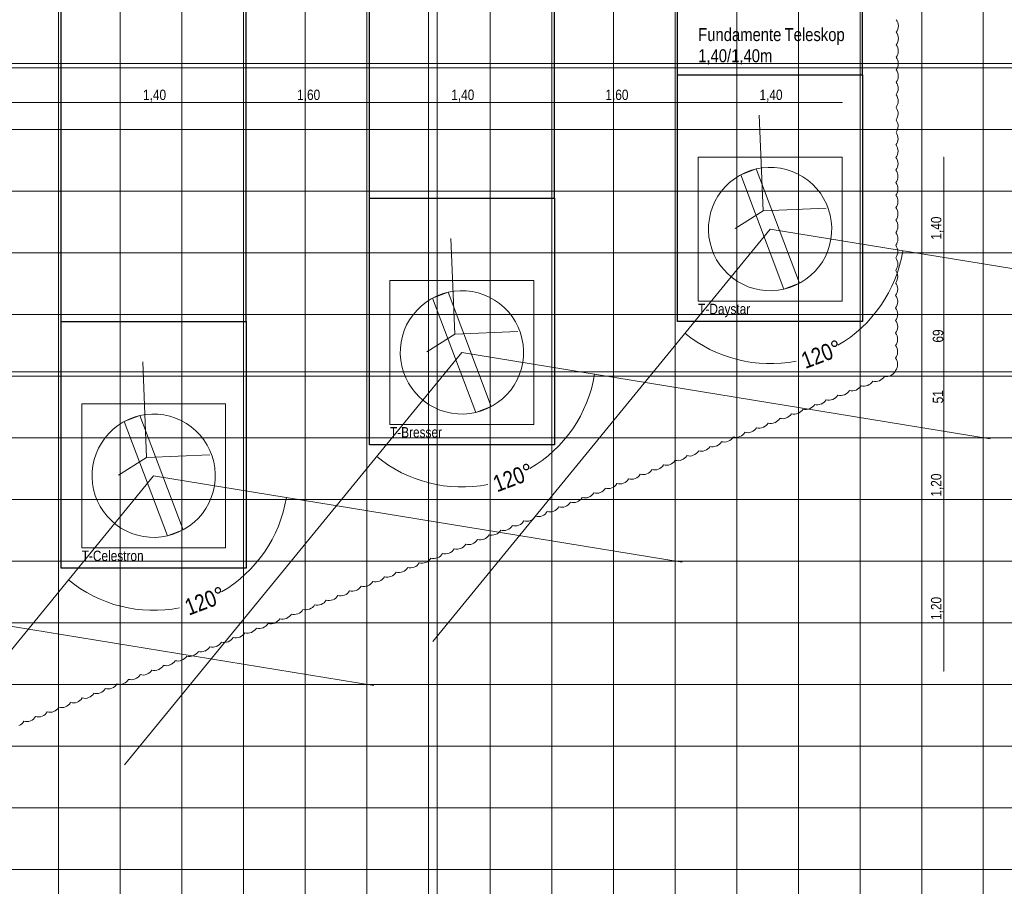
# Model space of a CAD drawing. Extents: x -420 to 300, y 62 to 1112.
# Tile 217 of 256: x -232 to -40, y 449 to 618. Entities that reach past the tile are written whole.
import ezdxf
from ezdxf.lldxf.tags import DXFTag

# ---------------------------------------------------------------- set-up
doc = ezdxf.new("R2010")
doc.units = 0
doc.layers.get('0').update_dxf_attribs({"lineweight": 13})
for name, color, linetype, lineweight, true_color in [('30 -34 Innenwände- 4 Türen_Fenster', 9, 'Continuous', 15, 0x808080), ('60- 61 allgemeine Ausstattung- 4 Terrassen', 9, 'Continuous', 9, 0x808080), ('70 -72 Beschriftung- 1 Beschriftung allgemein', 7, 'Continuous', 9, 0xff6633), ('70 -76 Bemaßung- 2 Allgemein', 9, 'Continuous', 5, 0x808080), ('70 -77 Revision- 2 Wolken', 7, 'Continuous', 18, 0x944cff)]:
    doc.layers.add(name, color=color, linetype=linetype, lineweight=lineweight, true_color=true_color)
doc.layers.add('70 -71 Achsen- 1 Gebäudeachsen', color=7, linetype='STRICHPUNKT2-A06CPUWML0', lineweight=18)
doc.layers.add('Keine-A06CPUWIL0', color=7, linetype='Continuous', lineweight=9)
doc.styles.get("Standard").update_dxf_attribs({"font": 'ARIALN.TTF'})
tags = doc.linetypes.add('grob-A06CPUWHL0', pattern=[14, 3, -8, 3]).pattern_tags.tags
tags[8:9] = [DXFTag(74, 4), DXFTag(75, 0), DXFTag(340, '0'), DXFTag(46, 0.0), DXFTag(50, 0.0), DXFTag(44, 0.0), DXFTag(45, 0.0)]
tags[6:7] = [DXFTag(74, 4), DXFTag(75, 0), DXFTag(340, '0'), DXFTag(46, 0.0), DXFTag(50, 0.0), DXFTag(44, 0.0), DXFTag(45, 0.0)]
tags[4:5] = [DXFTag(74, 4), DXFTag(75, 0), DXFTag(340, '0'), DXFTag(46, 0.0), DXFTag(50, 0.0), DXFTag(44, 0.0), DXFTag(45, 0.0)]
tags = doc.linetypes.add('STRICHPUNKT2-A06CPUWML0', pattern=[12.7, 6.35, -3.175, 0, -3.175]).pattern_tags.tags
tags[10:11] = [DXFTag(74, 4), DXFTag(75, 0), DXFTag(340, '0'), DXFTag(46, 0.0), DXFTag(50, 0.0), DXFTag(44, 0.0), DXFTag(45, 0.0)]
tags[8:9] = [DXFTag(74, 4), DXFTag(75, 0), DXFTag(340, '0'), DXFTag(46, 0.0), DXFTag(50, 0.0), DXFTag(44, 0.0), DXFTag(45, 0.0)]
tags[6:7] = [DXFTag(74, 4), DXFTag(75, 0), DXFTag(340, '0'), DXFTag(46, 0.0), DXFTag(50, 0.0), DXFTag(44, 0.0), DXFTag(45, 0.0)]
tags[4:5] = [DXFTag(74, 4), DXFTag(75, 0), DXFTag(340, '0'), DXFTag(46, 0.0), DXFTag(50, 0.0), DXFTag(44, 0.0), DXFTag(45, 0.0)]

# ---------------------------------------------------------------- blocks, each defined once
blk = doc.blocks.new('Referenz-A06CPUWNL0', base_point=(-395.24, 76.95))
at = {"layer": '30 -34 Innenwände- 4 Türen_Fenster', "color": 0}
for p, q in [((-90.42, 588.2), (-89.32, 588.63)), ((-89.32, 588.63), (-88.19, 588.95)), ((-88.19, 588.95), (-87.03, 589.16)), ((-87.03, 589.16), (-85.86, 589.25)), ((-85.86, 589.25), (-84.68, 589.23)), ((-84.68, 589.23), (-83.51, 589.09)), ((-83.51, 589.09), (-82.36, 588.84)), ((-82.36, 588.84), (-81.24, 588.47)), ((-81.24, 588.47), (-80.16, 588)), ((-93.38, 586.3), (-92.46, 587.03)), ((-92.46, 587.03), (-91.47, 587.66)), ((-91.47, 587.66), (-90.42, 588.2)), ((-80.16, 588), (-79.13, 587.43)), ((-79.13, 587.43), (-78.17, 586.75)), ((-78.17, 586.75), (-77.27, 585.99)), ((-95.67, 583.62), (-95, 584.59)), ((-95, 584.59), (-94.23, 585.48)), ((-94.23, 585.48), (-93.38, 586.3)), ((-77.27, 585.99), (-76.45, 585.14)), ((-76.45, 585.14), (-75.72, 584.22)), ((-96.25, 582.59), (-95.67, 583.62)), ((-75.72, 584.22), (-75.09, 583.22)), ((-75.09, 583.22), (-74.55, 582.18)), ((-97.08, 580.39), (-96.72, 581.51)), ((-96.72, 581.51), (-96.25, 582.59)), ((-74.55, 582.18), (-74.12, 581.08)), ((-74.12, 581.08), (-73.8, 579.95)), ((-97.47, 578.07), (-97.33, 579.24)), ((-97.33, 579.24), (-97.08, 580.39)), ((-73.8, 579.95), (-73.6, 578.79)), ((-97.49, 576.89), (-97.47, 578.07)), ((-73.6, 578.79), (-73.5, 577.61)), ((-73.5, 577.61), (-73.53, 576.43)), ((-97.4, 575.72), (-97.49, 576.89)), ((-97.19, 574.56), (-97.4, 575.72)), ((-73.66, 575.27), (-73.92, 574.12)), ((-73.53, 576.43), (-73.66, 575.27)), ((-96.87, 573.43), (-97.19, 574.56)), ((-96.44, 572.33), (-96.87, 573.43)), ((-73.92, 574.12), (-74.28, 572.99)), ((-95.91, 571.28), (-96.44, 572.33)), ((-95.27, 570.29), (-95.91, 571.28)), ((-74.75, 571.92), (-75.33, 570.89)), ((-74.28, 572.99), (-74.75, 571.92)), ((-94.54, 569.37), (-95.27, 570.29)), ((-93.73, 568.52), (-94.54, 569.37)), ((-76, 569.92), (-76.76, 569.03)), ((-75.33, 570.89), (-76, 569.92)), ((-92.83, 567.75), (-93.73, 568.52)), ((-91.86, 567.08), (-92.83, 567.75)), ((-78.54, 567.48), (-79.53, 566.84)), ((-77.61, 568.21), (-78.54, 567.48)), ((-76.76, 569.03), (-77.61, 568.21)), ((-90.84, 566.51), (-91.86, 567.08)), ((-89.76, 566.03), (-90.84, 566.51)), ((-88.64, 565.67), (-89.76, 566.03)), ((-87.49, 565.42), (-88.64, 565.67)), ((-86.32, 565.28), (-87.49, 565.42)), ((-82.81, 565.56), (-83.96, 565.35)), ((-81.67, 565.88), (-82.81, 565.56)), ((-80.58, 566.31), (-81.67, 565.88)), ((-79.53, 566.84), (-80.58, 566.31)), ((-152.46, 563.03), (-151.47, 563.66)), ((-151.47, 563.66), (-150.42, 564.2)), ((-150.42, 564.2), (-149.32, 564.63)), ((-149.32, 564.63), (-148.19, 564.95)), ((-148.19, 564.95), (-147.03, 565.16)), ((-147.03, 565.16), (-145.86, 565.25)), ((-145.86, 565.25), (-144.68, 565.23)), ((-144.68, 565.23), (-143.51, 565.09)), ((-143.51, 565.09), (-142.36, 564.84)), ((-142.36, 564.84), (-141.24, 564.47)), ((-141.24, 564.47), (-140.16, 564)), ((-140.16, 564), (-139.13, 563.43)), ((-85.14, 565.26), (-86.32, 565.28)), ((-83.96, 565.35), (-85.14, 565.26)), ((-154.23, 561.48), (-153.38, 562.3)), ((-153.38, 562.3), (-152.46, 563.03)), ((-139.13, 563.43), (-138.17, 562.75)), ((-138.17, 562.75), (-137.27, 561.99)), ((-137.27, 561.99), (-136.45, 561.14)), ((-155.67, 559.62), (-155, 560.59)), ((-155, 560.59), (-154.23, 561.48)), ((-136.45, 561.14), (-135.72, 560.22)), ((-135.72, 560.22), (-135.09, 559.22)), ((-156.72, 557.51), (-156.25, 558.59)), ((-156.25, 558.59), (-155.67, 559.62)), ((-135.09, 559.22), (-134.55, 558.18)), ((-134.55, 558.18), (-134.12, 557.08)), ((-157.33, 555.24), (-157.08, 556.39)), ((-157.08, 556.39), (-156.72, 557.51)), ((-134.12, 557.08), (-133.8, 555.95)), ((-133.8, 555.95), (-133.6, 554.79)), ((-157.49, 552.89), (-157.47, 554.07)), ((-157.47, 554.07), (-157.33, 555.24)), ((-133.6, 554.79), (-133.5, 553.61)), ((-157.4, 551.72), (-157.49, 552.89)), ((-133.53, 552.43), (-133.66, 551.27)), ((-133.5, 553.61), (-133.53, 552.43)), ((-157.19, 550.56), (-157.4, 551.72)), ((-156.87, 549.43), (-157.19, 550.56)), ((-133.92, 550.12), (-134.28, 548.99)), ((-133.66, 551.27), (-133.92, 550.12)), ((-156.44, 548.33), (-156.87, 549.43)), ((-155.91, 547.28), (-156.44, 548.33)), ((-134.28, 548.99), (-134.75, 547.92)), ((-155.27, 546.29), (-155.91, 547.28)), ((-154.54, 545.37), (-155.27, 546.29)), ((-135.33, 546.89), (-136, 545.92)), ((-134.75, 547.92), (-135.33, 546.89)), ((-153.73, 544.52), (-154.54, 545.37)), ((-152.83, 543.75), (-153.73, 544.52)), ((-136.76, 545.03), (-137.61, 544.21)), ((-136, 545.92), (-136.76, 545.03)), ((-151.86, 543.08), (-152.83, 543.75)), ((-150.84, 542.51), (-151.86, 543.08)), ((-149.76, 542.03), (-150.84, 542.51)), ((-139.53, 542.84), (-140.58, 542.31)), ((-138.54, 543.48), (-139.53, 542.84)), ((-137.61, 544.21), (-138.54, 543.48)), ((-210.42, 540.2), (-209.32, 540.63)), ((-209.32, 540.63), (-208.19, 540.95)), ((-208.19, 540.95), (-207.03, 541.16)), ((-207.03, 541.16), (-205.86, 541.25)), ((-205.86, 541.25), (-204.68, 541.23)), ((-204.68, 541.23), (-203.51, 541.09)), ((-203.51, 541.09), (-202.36, 540.84)), ((-202.36, 540.84), (-201.24, 540.47)), ((-148.64, 541.67), (-149.76, 542.03)), ((-147.49, 541.42), (-148.64, 541.67)), ((-146.32, 541.28), (-147.49, 541.42)), ((-145.14, 541.26), (-146.32, 541.28)), ((-143.96, 541.35), (-145.14, 541.26)), ((-142.81, 541.56), (-143.96, 541.35)), ((-141.67, 541.88), (-142.81, 541.56)), ((-140.58, 542.31), (-141.67, 541.88)), ((-213.38, 538.3), (-212.46, 539.03)), ((-212.46, 539.03), (-211.47, 539.66)), ((-211.47, 539.66), (-210.42, 540.2)), ((-201.24, 540.47), (-200.16, 540)), ((-200.16, 540), (-199.13, 539.43)), ((-199.13, 539.43), (-198.17, 538.75)), ((-198.17, 538.75), (-197.27, 537.99)), ((-215, 536.59), (-214.23, 537.48)), ((-214.23, 537.48), (-213.38, 538.3)), ((-197.27, 537.99), (-196.45, 537.14)), ((-196.45, 537.14), (-195.72, 536.22)), ((-216.25, 534.59), (-215.67, 535.62)), ((-215.67, 535.62), (-215, 536.59)), ((-195.72, 536.22), (-195.09, 535.22)), ((-195.09, 535.22), (-194.55, 534.18)), ((-217.08, 532.39), (-216.72, 533.51)), ((-216.72, 533.51), (-216.25, 534.59)), ((-194.55, 534.18), (-194.12, 533.08)), ((-194.12, 533.08), (-193.8, 531.95)), ((-217.47, 530.07), (-217.33, 531.24)), ((-217.33, 531.24), (-217.08, 532.39)), ((-193.8, 531.95), (-193.6, 530.79)), ((-217.49, 528.89), (-217.47, 530.07)), ((-193.6, 530.79), (-193.5, 529.61)), ((-193.5, 529.61), (-193.53, 528.43)), ((-217.4, 527.72), (-217.49, 528.89)), ((-217.19, 526.56), (-217.4, 527.72)), ((-193.66, 527.27), (-193.92, 526.12)), ((-193.53, 528.43), (-193.66, 527.27)), ((-216.87, 525.43), (-217.19, 526.56)), ((-216.44, 524.33), (-216.87, 525.43)), ((-193.92, 526.12), (-194.28, 524.99)), ((-215.91, 523.28), (-216.44, 524.33)), ((-215.27, 522.29), (-215.91, 523.28)), ((-194.75, 523.92), (-195.33, 522.89)), ((-194.28, 524.99), (-194.75, 523.92)), ((-214.54, 521.37), (-215.27, 522.29)), ((-213.73, 520.52), (-214.54, 521.37)), ((-196, 521.92), (-196.76, 521.03)), ((-195.33, 522.89), (-196, 521.92)), ((-212.83, 519.75), (-213.73, 520.52)), ((-211.86, 519.08), (-212.83, 519.75)), ((-198.54, 519.48), (-199.53, 518.84)), ((-197.61, 520.21), (-198.54, 519.48)), ((-196.76, 521.03), (-197.61, 520.21)), ((-210.84, 518.51), (-211.86, 519.08)), ((-209.76, 518.03), (-210.84, 518.51)), ((-208.64, 517.67), (-209.76, 518.03)), ((-207.49, 517.42), (-208.64, 517.67)), ((-202.81, 517.56), (-203.96, 517.35)), ((-201.67, 517.88), (-202.81, 517.56)), ((-200.58, 518.31), (-201.67, 517.88)), ((-199.53, 518.84), (-200.58, 518.31)), ((-206.32, 517.28), (-207.49, 517.42)), ((-205.14, 517.26), (-206.32, 517.28)), ((-203.96, 517.35), (-205.14, 517.26))]:
    blk.add_line(p, q, dxfattribs=at)
at = {"layer": '30 -34 Innenwände- 4 Türen_Fenster', "color": 0, "linetype": 'grob-A06CPUWHL0', "ltscale": 0.15}
for p, q in [((-85.5, 577.25), (-151.17, 497.02)), ((-85.5, 577.25), (17.35, 560.41)), ((-145.5, 553.25), (-211.17, 473.02)), ((-145.5, 553.25), (-42.65, 536.41)), ((-205.5, 529.25), (-271.17, 449.02)), ((-205.5, 529.25), (-102.65, 512.41)), ((-265.5, 505.25), (-162.65, 488.41))]:
    blk.add_line(p, q, dxfattribs=at)
at = {"layer": '60- 61 allgemeine Ausstattung- 4 Terrassen', "color": 0}
for p, q in [((-224, 379.25), (-224, 766.05)), ((-212, 379.25), (-212, 766.05)), ((-200, 379.25), (-200, 766.05)), ((-188, 379.25), (-188, 766.05)), ((-176, 379.25), (-176, 766.05)), ((-164, 379.25), (-164, 766.05)), ((-152, 379.25), (-152, 766.05)), ((-140, 379.25), (-140, 766.05)), ((-128, 379.25), (-128, 766.05)), ((-116, 379.25), (-116, 766.05)), ((-104, 379.25), (-104, 766.05)), ((-92, 379.25), (-92, 766.05)), ((-80, 379.25), (-80, 766.05)), ((-68, 379.25), (-68, 766.05)), ((-56, 379.25), (-56, 766.05)), ((-44, 379.25), (-44, 766.05)), ((-307.5, 608.65), (3.5, 608.65)), ((-307.5, 596.65), (3.5, 596.65)), ((-307.5, 584.65), (3.5, 584.65)), ((-307.5, 572.65), (3.5, 572.65)), ((-307.5, 560.65), (3.5, 560.65)), ((-307.5, 548.65), (3.5, 548.65)), ((-307.5, 536.65), (3.5, 536.65)), ((-307.5, 524.65), (3.5, 524.65)), ((-307.5, 512.65), (3.5, 512.65)), ((-307.5, 500.65), (3.5, 500.65)), ((-307.5, 488.65), (3.5, 488.65)), ((-307.5, 476.65), (3.5, 476.65)), ((-307.5, 464.65), (3.5, 464.65)), ((-307.5, 452.65), (3.5, 452.65))]:
    blk.add_line(p, q, dxfattribs=at)
at = {"layer": '60- 61 allgemeine Ausstattung- 4 Terrassen', "color": 0, "linetype": 'grob-A06CPUWHL0', "lineweight": 25, "ltscale": 0.25}
for p, q in [((-223.5, 559.25), (-223.5, 667.25)), ((-187.5, 559.25), (-187.5, 667.25)), ((-163.5, 583.25), (-163.5, 667.25)), ((-127.5, 583.25), (-127.5, 667.25)), ((-103.5, 607.25), (-103.5, 667.25)), ((-67.5, 607.25), (-67.5, 667.25)), ((-103.5, 607.25), (-67.5, 607.25)), ((-103.5, 559.25), (-103.5, 607.25)), ((-67.5, 607.25), (-67.5, 559.25)), ((-163.5, 583.25), (-127.5, 583.25)), ((-163.5, 535.25), (-163.5, 583.25)), ((-127.5, 583.25), (-127.5, 535.25)), ((-223.5, 559.25), (-187.5, 559.25)), ((-223.5, 511.25), (-223.5, 559.25)), ((-187.5, 559.25), (-187.5, 511.25)), ((-67.5, 559.25), (-103.5, 559.25)), ((-127.5, 535.25), (-163.5, 535.25)), ((-187.5, 511.25), (-223.5, 511.25))]:
    blk.add_line(p, q, dxfattribs=at)
at = {"layer": '60- 61 allgemeine Ausstattung- 4 Terrassen', "color": 0, "linetype": 'grob-A06CPUWHL0', "lineweight": 18, "ltscale": 0.18}
for p, q in [((-99.5, 591.25), (-71.5, 591.25)), ((-99.5, 563.25), (-99.5, 591.25)), ((-71.5, 591.25), (-71.5, 563.25)), ((-159.5, 567.25), (-131.5, 567.25)), ((-159.5, 539.25), (-159.5, 567.25)), ((-131.5, 567.25), (-131.5, 539.25)), ((-71.5, 563.25), (-99.5, 563.25)), ((-219.5, 543.25), (-191.5, 543.25)), ((-219.5, 515.25), (-219.5, 543.25)), ((-191.5, 543.25), (-191.5, 515.25)), ((-131.5, 539.25), (-159.5, 539.25)), ((-191.5, 515.25), (-219.5, 515.25))]:
    blk.add_line(p, q, dxfattribs=at)
at = {"layer": '70 -71 Achsen- 1 Gebäudeachsen', "color": 0, "linetype": 'STRICHPUNKT2-A06CPUWML0', "ltscale": 0.18}
for p, q in [((-150.3, 1084.39), (-150.3, 84.95)), ((-387.24, 609.45), (76.5, 609.45)), ((-387.24, 549.45), (76.5, 549.45))]:
    blk.add_line(p, q, dxfattribs=at)
at = {"layer": '70 -76 Bemaßung- 2 Allgemein', "color": 0, "linetype": 'Continuous', "ltscale": 0.13}
for p, q in [((-219.52, 601.86), (-251.48, 601.86)), ((-219.49, 601.86), (-219.52, 601.86)), ((-219.49, 601.87), (-219.51, 601.85)), ((-219.51, 601.85), (-219.49, 601.87)), ((-219.51, 601.86), (-219.48, 601.86)), ((-219.5, 601.82), (-219.5, 601.88)), ((-219.5, 601.82), (-219.5, 601.88)), ((-191.52, 601.86), (-219.48, 601.86)), ((-191.49, 601.86), (-191.52, 601.86)), ((-191.49, 601.87), (-191.51, 601.85)), ((-191.51, 601.85), (-191.49, 601.87)), ((-191.51, 601.86), (-191.48, 601.86)), ((-191.5, 601.82), (-191.5, 601.88)), ((-191.5, 601.82), (-191.5, 601.88)), ((-159.52, 601.86), (-191.48, 601.86)), ((-159.49, 601.86), (-159.52, 601.86)), ((-159.51, 601.85), (-159.49, 601.87)), ((-159.49, 601.87), (-159.51, 601.85)), ((-159.51, 601.86), (-159.48, 601.86)), ((-159.5, 601.82), (-159.5, 601.88)), ((-159.5, 601.82), (-159.5, 601.88)), ((-131.52, 601.86), (-159.48, 601.86)), ((-131.49, 601.86), (-131.52, 601.86)), ((-131.51, 601.85), (-131.49, 601.87)), ((-131.49, 601.87), (-131.51, 601.85)), ((-131.51, 601.86), (-131.48, 601.86)), ((-131.5, 601.82), (-131.5, 601.88)), ((-131.5, 601.82), (-131.5, 601.88)), ((-99.52, 601.86), (-131.48, 601.86)), ((-99.49, 601.86), (-99.52, 601.86)), ((-99.49, 601.87), (-99.51, 601.85)), ((-99.51, 601.85), (-99.49, 601.87)), ((-99.51, 601.86), (-99.48, 601.86)), ((-99.5, 601.82), (-99.5, 601.88)), ((-99.5, 601.82), (-99.5, 601.88)), ((-71.52, 601.86), (-99.48, 601.86)), ((-71.49, 601.86), (-71.52, 601.86)), ((-71.49, 601.87), (-71.51, 601.85)), ((-71.5, 601.82), (-71.5, 601.88)), ((-51.72, 591.25), (-51.66, 591.25)), ((-51.69, 591.26), (-51.67, 591.24)), ((-51.68, 591.26), (-51.68, 591.23)), ((-51.68, 563.27), (-51.68, 591.23)), ((-59.68, 572.97), (-59.66, 573.02)), ((-59.65, 572.96), (-59.68, 572.97)), ((-59.66, 573.02), (-59.65, 572.96)), ((-51.72, 563.25), (-51.66, 563.25)), ((-51.72, 563.25), (-51.66, 563.25)), ((-51.67, 563.24), (-51.69, 563.26)), ((-51.69, 563.26), (-51.67, 563.24)), ((-51.68, 563.24), (-51.68, 563.27)), ((-51.68, 563.26), (-51.68, 563.23)), ((-51.68, 549.47), (-51.68, 563.23)), ((-102.05, 556.94), (-102.08, 556.99)), ((-102.08, 556.99), (-102.03, 556.96)), ((-102.03, 556.96), (-102.05, 556.94)), ((-119.68, 548.97), (-119.66, 549.02)), ((-119.65, 548.96), (-119.68, 548.97)), ((-119.66, 549.02), (-119.65, 548.96)), ((-51.72, 549.45), (-51.66, 549.45)), ((-51.72, 549.45), (-51.66, 549.45)), ((-51.67, 549.44), (-51.69, 549.46)), ((-51.69, 549.46), (-51.67, 549.44)), ((-51.68, 549.44), (-51.68, 549.47)), ((-51.68, 549.46), (-51.68, 549.43)), ((-51.68, 539.27), (-51.68, 549.43)), ((-51.72, 539.25), (-51.66, 539.25)), ((-51.72, 539.25), (-51.66, 539.25)), ((-51.69, 539.26), (-51.67, 539.24)), ((-51.67, 539.24), (-51.69, 539.26)), ((-51.68, 539.24), (-51.68, 539.27)), ((-51.68, 539.26), (-51.68, 539.23)), ((-51.68, 515.27), (-51.68, 539.23)), ((-162.05, 532.94), (-162.08, 532.99)), ((-162.08, 532.99), (-162.03, 532.96)), ((-162.03, 532.96), (-162.05, 532.94)), ((-179.68, 524.97), (-179.66, 525.02)), ((-179.65, 524.96), (-179.68, 524.97)), ((-179.66, 525.02), (-179.65, 524.96)), ((-51.72, 515.25), (-51.66, 515.25)), ((-51.72, 515.25), (-51.66, 515.25)), ((-51.67, 515.24), (-51.69, 515.26)), ((-51.69, 515.26), (-51.67, 515.24)), ((-51.68, 515.24), (-51.68, 515.27)), ((-51.68, 515.26), (-51.68, 515.23)), ((-51.68, 491.27), (-51.68, 515.23)), ((-222.05, 508.94), (-222.08, 508.99)), ((-222.08, 508.99), (-222.03, 508.96)), ((-222.03, 508.96), (-222.05, 508.94)), ((-51.72, 491.25), (-51.66, 491.25)), ((-51.67, 491.24), (-51.69, 491.26)), ((-51.68, 491.24), (-51.68, 491.27))]:
    blk.add_line(p, q, dxfattribs=at)
at = {"layer": '70 -76 Bemaßung- 2 Allgemein', "color": 0, "lineweight": 15}
for p, q in [((-59.62, 573.02), (-59.68, 573.03)), ((-102.11, 556.96), (-102.07, 557.01)), ((-119.62, 549.02), (-119.68, 549.03)), ((-162.11, 532.96), (-162.07, 533.01)), ((-179.62, 525.02), (-179.68, 525.03)), ((-222.11, 508.96), (-222.07, 509.01))]:
    blk.add_line(p, q, dxfattribs=at)
for centre, major_axis in [((-85.5, 577.25), (13.21, -22.61)), ((-85.5, 577.25), (-16.57, -20.28)), ((-145.5, 553.25), (13.21, -22.61)), ((-145.5, 553.25), (-16.57, -20.28)), ((-205.5, 529.25), (13.21, -22.61)), ((-205.5, 529.25), (-16.57, -20.28))]:
    blk.add_ellipse(centre, major_axis=major_axis, ratio=1, start_param=0, end_param=0.878702, dxfattribs=at)
at = {"layer": '70 -77 Revision- 2 Wolken', "color": 0, "linetype": 'Continuous', "ltscale": 0.18}
for centre, major_axis in [((-62.57, 616.77), (2.03, 0)), ((-62.57, 616.77), (1.62, -1.22)), ((-62.57, 614.33), (2.03, 0)), ((-62.57, 614.33), (1.62, -1.22)), ((-62.58, 611.89), (1.62, -1.22)), ((-62.58, 611.89), (2.03, 0)), ((-62.58, 609.46), (2.03, 0)), ((-62.58, 609.46), (1.62, -1.22)), ((-62.59, 607.02), (2.03, 0)), ((-62.59, 607.02), (1.62, -1.22)), ((-62.6, 604.58), (2.03, 0)), ((-62.6, 604.58), (1.62, -1.22)), ((-62.6, 602.14), (1.62, -1.22)), ((-62.6, 602.14), (2.03, 0)), ((-62.61, 599.7), (2.03, 0)), ((-62.61, 599.7), (1.62, -1.22)), ((-62.61, 597.26), (2.03, 0)), ((-62.61, 597.26), (1.62, -1.22)), ((-62.62, 594.83), (1.62, -1.22)), ((-62.62, 594.83), (2.03, 0)), ((-62.62, 592.39), (2.03, 0)), ((-62.62, 592.39), (1.62, -1.22)), ((-62.63, 589.95), (2.03, 0)), ((-62.63, 589.95), (1.62, -1.22)), ((-62.64, 587.51), (2.03, 0)), ((-62.64, 587.51), (1.62, -1.22)), ((-62.64, 585.07), (1.62, -1.22)), ((-62.64, 585.07), (2.03, 0)), ((-62.65, 582.63), (2.03, 0)), ((-62.65, 582.63), (1.62, -1.22)), ((-62.65, 580.2), (2.03, 0)), ((-62.65, 580.2), (1.62, -1.22)), ((-62.66, 577.76), (2.03, 0)), ((-62.66, 577.76), (1.62, -1.22)), ((-62.66, 575.32), (1.62, -1.22)), ((-62.66, 575.32), (2.03, 0)), ((-62.67, 572.88), (2.03, 0)), ((-62.67, 572.88), (1.62, -1.22)), ((-62.67, 570.44), (2.03, 0)), ((-62.67, 570.44), (1.62, -1.22)), ((-62.68, 568), (1.62, -1.22)), ((-62.68, 568), (2.03, 0)), ((-62.69, 565.56), (2.03, 0)), ((-62.69, 565.56), (1.62, -1.22)), ((-62.69, 563.13), (2.03, 0)), ((-62.69, 563.13), (1.62, -1.22)), ((-62.7, 560.69), (2.03, 0)), ((-62.7, 560.69), (1.62, -1.22)), ((-62.7, 558.25), (1.62, -1.22)), ((-62.7, 558.25), (2.03, 0)), ((-62.71, 555.81), (2.03, 0)), ((-62.71, 555.81), (1.62, -1.22)), ((-62.71, 553.37), (2.03, 0)), ((-62.71, 553.37), (1.62, -1.22)), ((-62.72, 550.93), (2.03, 0)), ((-62.72, 550.93), (1.62, -1.22)), ((-64.99, 549.63), (0.76, -1.89)), ((-62.93, 550.58), (-0.32, -2.01)), ((-62.93, 550.58), (0.95, -1.8)), ((-69.52, 547.82), (0.76, -1.89)), ((-67.25, 548.72), (-0.53, -1.96)), ((-67.25, 548.72), (0.76, -1.89)), ((-64.99, 549.63), (-0.53, -1.96)), ((-74.04, 546), (0.76, -1.89)), ((-71.78, 546.91), (-0.53, -1.96)), ((-71.78, 546.91), (0.76, -1.89)), ((-69.52, 547.82), (-0.53, -1.96)), ((-78.57, 544.19), (0.76, -1.89)), ((-76.31, 545.1), (-0.53, -1.96)), ((-76.31, 545.1), (0.76, -1.89)), ((-74.04, 546), (-0.53, -1.96)), ((-83.1, 542.38), (-0.53, -1.96)), ((-83.1, 542.38), (0.76, -1.89)), ((-80.83, 543.28), (-0.53, -1.96)), ((-80.83, 543.28), (0.76, -1.89)), ((-78.57, 544.19), (-0.53, -1.96)), ((-89.89, 539.66), (0.76, -1.89)), ((-87.62, 540.56), (-0.53, -1.96)), ((-87.62, 540.56), (0.76, -1.89)), ((-85.36, 541.47), (-0.53, -1.96)), ((-85.36, 541.47), (0.76, -1.89)), ((-94.42, 537.84), (0.76, -1.89)), ((-92.15, 538.75), (-0.53, -1.96)), ((-92.15, 538.75), (0.76, -1.89)), ((-89.89, 539.66), (-0.53, -1.96)), ((-98.94, 536.03), (0.76, -1.89)), ((-96.68, 536.93), (-0.53, -1.96)), ((-96.68, 536.93), (0.76, -1.89)), ((-94.42, 537.84), (-0.53, -1.96)), ((-103.47, 534.21), (0.76, -1.89)), ((-101.21, 535.12), (-0.53, -1.96)), ((-101.21, 535.12), (0.76, -1.89)), ((-98.94, 536.03), (-0.53, -1.96)), ((-108, 532.4), (0.76, -1.89)), ((-105.73, 533.31), (-0.53, -1.96)), ((-105.73, 533.31), (0.76, -1.89)), ((-103.47, 534.21), (-0.53, -1.96)), ((-112.52, 530.59), (0.76, -1.89)), ((-110.26, 531.49), (-0.53, -1.96)), ((-110.26, 531.49), (0.76, -1.89)), ((-108, 532.4), (-0.53, -1.96)), ((-117.05, 528.77), (0.76, -1.89)), ((-114.79, 529.68), (-0.53, -1.96)), ((-114.79, 529.68), (0.76, -1.89)), ((-112.52, 530.59), (-0.53, -1.96)), ((-121.58, 526.96), (0.76, -1.89)), ((-119.31, 527.87), (-0.53, -1.96)), ((-119.31, 527.87), (0.76, -1.89)), ((-117.05, 528.77), (-0.53, -1.96)), ((-126.1, 525.15), (-0.53, -1.96)), ((-126.1, 525.15), (0.76, -1.89)), ((-123.84, 526.05), (-0.53, -1.96)), ((-123.84, 526.05), (0.76, -1.89)), ((-121.58, 526.96), (-0.53, -1.96)), ((-132.9, 522.43), (0.76, -1.89)), ((-130.63, 523.33), (-0.53, -1.96)), ((-130.63, 523.33), (0.76, -1.89)), ((-128.37, 524.24), (-0.53, -1.96)), ((-128.37, 524.24), (0.76, -1.89)), ((-137.42, 520.61), (0.76, -1.89)), ((-135.16, 521.52), (-0.53, -1.96)), ((-135.16, 521.52), (0.76, -1.89)), ((-132.9, 522.43), (-0.53, -1.96)), ((-141.95, 518.8), (0.76, -1.89)), ((-139.69, 519.71), (-0.53, -1.96)), ((-139.69, 519.71), (0.76, -1.89)), ((-137.42, 520.61), (-0.53, -1.96)), ((-146.48, 516.99), (0.76, -1.89)), ((-144.21, 517.89), (-0.53, -1.96)), ((-144.21, 517.89), (0.76, -1.89)), ((-141.95, 518.8), (-0.53, -1.96)), ((-151, 515.17), (0.76, -1.89)), ((-148.74, 516.08), (-0.53, -1.96)), ((-148.74, 516.08), (0.76, -1.89)), ((-146.48, 516.99), (-0.53, -1.96)), ((-155.53, 513.36), (0.76, -1.89)), ((-153.27, 514.27), (-0.53, -1.96)), ((-153.27, 514.27), (0.76, -1.89)), ((-151, 515.17), (-0.53, -1.96)), ((-160.06, 511.55), (0.76, -1.89)), ((-157.79, 512.45), (-0.53, -1.96)), ((-157.79, 512.45), (0.76, -1.89)), ((-155.53, 513.36), (-0.53, -1.96)), ((-164.59, 509.73), (0.76, -1.89)), ((-162.32, 510.64), (-0.53, -1.96)), ((-162.32, 510.64), (0.76, -1.89)), ((-160.06, 511.55), (-0.53, -1.96)), ((-169.11, 507.92), (-0.53, -1.96)), ((-169.11, 507.92), (0.76, -1.89)), ((-166.85, 508.83), (-0.53, -1.96)), ((-166.85, 508.83), (0.76, -1.89)), ((-164.59, 509.73), (-0.53, -1.96)), ((-175.9, 505.2), (0.76, -1.89)), ((-173.64, 506.11), (-0.53, -1.96)), ((-173.64, 506.11), (0.76, -1.89)), ((-171.38, 507.01), (-0.53, -1.96)), ((-171.38, 507.01), (0.76, -1.89)), ((-180.43, 503.39), (0.76, -1.89)), ((-178.17, 504.29), (-0.53, -1.96)), ((-178.17, 504.29), (0.76, -1.89)), ((-175.9, 505.2), (-0.53, -1.96)), ((-184.96, 501.57), (0.76, -1.89)), ((-182.69, 502.48), (-0.53, -1.96)), ((-182.69, 502.48), (0.76, -1.89)), ((-180.43, 503.39), (-0.53, -1.96)), ((-189.48, 499.76), (0.76, -1.89)), ((-187.22, 500.67), (-0.53, -1.96)), ((-187.22, 500.67), (0.76, -1.89)), ((-184.96, 501.57), (-0.53, -1.96)), ((-194.01, 497.95), (0.76, -1.89)), ((-191.75, 498.85), (-0.53, -1.96)), ((-191.75, 498.85), (0.76, -1.89)), ((-189.48, 499.76), (-0.53, -1.96)), ((-198.54, 496.13), (0.76, -1.89)), ((-196.28, 497.04), (-0.53, -1.96)), ((-196.28, 497.04), (0.76, -1.89)), ((-194.01, 497.95), (-0.53, -1.96)), ((-203.07, 494.32), (0.76, -1.89)), ((-200.8, 495.23), (-0.53, -1.96)), ((-200.8, 495.23), (0.76, -1.89)), ((-198.54, 496.13), (-0.53, -1.96)), ((-207.59, 492.51), (0.76, -1.89)), ((-205.33, 493.41), (-0.53, -1.96)), ((-205.33, 493.41), (0.76, -1.89)), ((-203.07, 494.32), (-0.53, -1.96)), ((-212.12, 490.69), (-0.53, -1.96)), ((-212.12, 490.69), (0.76, -1.89)), ((-209.86, 491.6), (-0.53, -1.96)), ((-209.86, 491.6), (0.76, -1.89)), ((-207.59, 492.51), (-0.53, -1.96)), ((-218.91, 487.97), (0.76, -1.89)), ((-216.65, 488.88), (-0.53, -1.96)), ((-216.65, 488.88), (0.76, -1.89)), ((-214.38, 489.79), (-0.53, -1.96)), ((-214.38, 489.79), (0.76, -1.89)), ((-223.44, 486.16), (0.76, -1.89)), ((-221.17, 487.07), (-0.53, -1.96)), ((-221.17, 487.07), (0.76, -1.89)), ((-218.91, 487.97), (-0.53, -1.96)), ((-227.96, 484.35), (0.76, -1.89)), ((-225.7, 485.25), (-0.53, -1.96)), ((-225.7, 485.25), (0.76, -1.89)), ((-223.44, 486.16), (-0.53, -1.96)), ((-232.49, 482.53), (0.76, -1.89)), ((-230.23, 483.44), (-0.53, -1.96)), ((-230.23, 483.44), (0.76, -1.89)), ((-227.96, 484.35), (-0.53, -1.96))]:
    blk.add_ellipse(centre, major_axis=major_axis, ratio=1, start_param=0, end_param=0.643501, dxfattribs=at)
at = {"layer": 'Keine-A06CPUWIL0', "color": 0, "lineweight": 15}
for p, q in [((-87.63, 599.43), (-86.88, 580.8)), ((-91.21, 587.81), (-88.19, 588.95)), ((-88.19, 588.95), (-79.78, 566.7)), ((-82.81, 565.56), (-91.21, 587.81)), ((-86.88, 580.8), (-92.32, 577.37)), ((-86.88, 580.8), (-74.58, 581.3)), ((-147.63, 575.43), (-146.88, 556.8)), ((-79.78, 566.7), (-82.81, 565.56)), ((-151.21, 563.81), (-148.19, 564.95)), ((-142.81, 541.56), (-151.21, 563.81)), ((-148.19, 564.95), (-139.78, 542.7)), ((-146.88, 556.8), (-152.32, 553.37)), ((-146.88, 556.8), (-134.58, 557.3)), ((-207.63, 551.43), (-206.88, 532.8)), ((-139.78, 542.7), (-142.81, 541.56)), ((-211.21, 539.81), (-208.19, 540.95)), ((-208.19, 540.95), (-199.78, 518.7)), ((-202.81, 517.56), (-211.21, 539.81)), ((-206.88, 532.8), (-194.58, 533.3)), ((-206.88, 532.8), (-212.32, 529.37)), ((-199.78, 518.7), (-202.81, 517.56))]:
    blk.add_line(p, q, dxfattribs=at)
at = {"layer": '60- 61 allgemeine Ausstattung- 4 Terrassen', "color": 0, "linetype": 'Continuous', "ltscale": 0.13, "char_height": 2.0138, "attachment_point": 1}
for s, insert in [('{\\fArial Narrow;T-Daystar}', (-99.5, 562.71)), ('{\\fArial Narrow;T-Bresser}', (-159.5, 538.71)), ('{\\fArial Narrow;T-Celestron}', (-219.5, 514.68))]:
    blk.add_mtext(s, dxfattribs=dict(at, insert=insert))
at = {"layer": '70 -72 Beschriftung- 1 Beschriftung allgemein', "color": 0, "linetype": 'Continuous', "ltscale": 0.13, "char_height": 2.5172, "attachment_point": 1}
for s, insert in [('{\\fArial Narrow;Fundamente}', (-99.5, 616.35)), ('{\\fArial Narrow;Teleskop}', (-82.68, 616.35)), ('{\\fArial Narrow;1,40/1,40m}', (-99.5, 612.23))]:
    blk.add_mtext(s, dxfattribs=dict(at, insert=insert))
at = {"layer": '70 -76 Bemaßung- 2 Allgemein', "color": 0, "linetype": 'Continuous', "ltscale": 0.13, "char_height": 2.0138, "attachment_point": 1}
for s, insert in [('{\\fArial Narrow;1,40}', (-207.57, 604.38)), ('{\\fArial Narrow;1,60}', (-177.57, 604.38)), ('{\\fArial Narrow;1,40}', (-147.57, 604.38)), ('{\\fArial Narrow;1,60}', (-117.57, 604.38)), ('{\\fArial Narrow;1,40}', (-87.57, 604.38))]:
    blk.add_mtext(s, dxfattribs=dict(at, insert=insert))
at = {"layer": '70 -76 Bemaßung- 2 Allgemein', "color": 0, "linetype": 'Continuous', "ltscale": 0.13, "char_height": 2.0138, "attachment_point": 1, "rotation": 90}
for s, insert in [('{\\fArial Narrow;1,40}', (-54.19, 575.19)), ('{\\fArial Narrow;69}', (-53.83, 555.16)), ('{\\fArial Narrow;51}', (-53.83, 543.33)), ('{\\fArial Narrow;1,20}', (-54.19, 525.19)), ('{\\fArial Narrow;1,20}', (-54.19, 501.19))]:
    blk.add_mtext(s, dxfattribs=dict(at, insert=insert))
at = {"layer": '70 -76 Bemaßung- 2 Allgemein', "color": 0, "linetype": 'ByBlock', "lineweight": 15, "ltscale": 0.15, "char_height": 3.213, "attachment_point": 1, "rotation": 20.7002}
for insert in [(-79.79, 553.02), (-139.79, 529.02), (-199.79, 505.02)]:
    blk.add_mtext('{\\fArial Narrow;120°}', dxfattribs=dict(at, insert=insert))

msp = doc.modelspace()

# ---------------------------------------------------------------- block references
at = {"color": 8, "lineweight": 13, "ltscale": 0.13, "true_color": 0x808080}
msp.add_blockref('Referenz-A06CPUWNL0', (-395.24, 76.95), dxfattribs=at)

doc.saveas('drawing.dxf')
